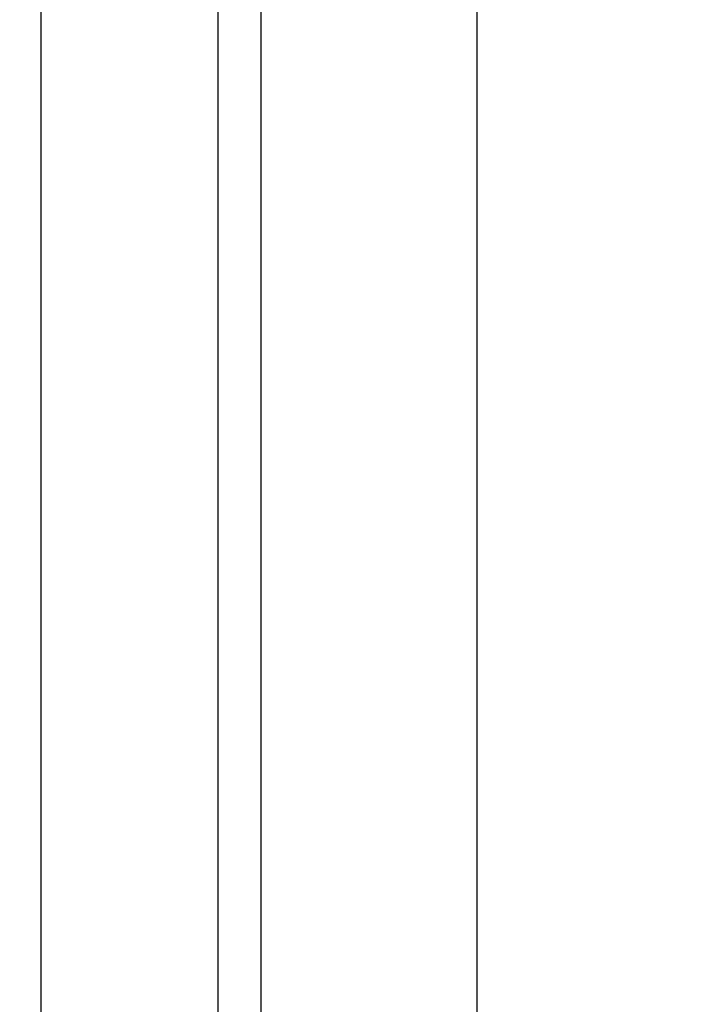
# Model space of a CAD drawing. Header units: millimetres. Extents: x 0 to 1118, y 0 to 864.
# Tile 15 of 256: x 79.02 to 82.97, y 346.33 to 352.03. Entities that reach past the tile are written whole.
import ezdxf

# ---------------------------------------------------------------- set-up
doc = ezdxf.new("R2010")
doc.units = ezdxf.units.MM
doc.dimstyles.new('SLDDIMSTYLE2', dxfattribs={"dimtxt": 0.18, "dimasz": 0.762, "dimexe": 0, "dimexo": 0.0625, "dimgap": 0, "dimtad": 0, "dimtih": 1, "dimtoh": 1, "dimdec": 0, "dimrnd": 1e-09, "dimzin": 0, "dimdsep": 46, "dimtxsty": 'Standard', "dimblk1": 'DOT', "dimblk2": 'DOT', "dimsah": 1, "dimcen": 0.09, "dimadec": 0, "dimazin": 0, "dimtfac": 0.762, "dimtdec": 0, "dimtofl": 0, "dimtmove": 0, "dimatfit": 3, "dimldrblk": 'DOT', "dimfxl": 1, "dimfrac": 2, "dimtolj": 1, "dimtzin": 0, "dimarcsym": 0})

# ---------------------------------------------------------------- blocks, each defined once
blk = doc.blocks.new('_Dot')
at = {"color": 0, "linetype": 'ByBlock', "lineweight": -2}
blk.add_line((-0.5, 0), (-1, 0), dxfattribs=at)
at = {"color": 0, "linetype": 'ByBlock', "const_width": 0.5}
blk.add_lwpolyline([(-0.25, 0, 1), (0.25, 0, 1)], format="xyb", close=True, dxfattribs=at)

msp = doc.modelspace()

# ---------------------------------------------------------------- linework, layer by layer
at = {"color": 8, "linetype": 'Continuous', "lineweight": 25}
msp.add_line((79.1494, 286.5306), (79.1494, 423.4599), dxfattribs=at)
at = {"color": 7, "linetype": 'Continuous', "lineweight": 25}
for p, q in [((80.1744, 292.2302), (80.1744, 380.0556)), ((80.4244, 292.2302), (80.4244, 380.0556)), ((81.6744, 292.4802), (81.6744, 379.8056))]:
    msp.add_line(p, q, dxfattribs=at)

# ---------------------------------------------------------------- leaders
at = {"color": 7, "linetype": 'Continuous', "lineweight": 0}
msp.add_leader([(86.1772, 295.9157), (40.3495, 499.3252), (46.6995, 499.3252)], dimstyle='SLDDIMSTYLE2', dxfattribs=at)

doc.saveas('drawing.dxf')
